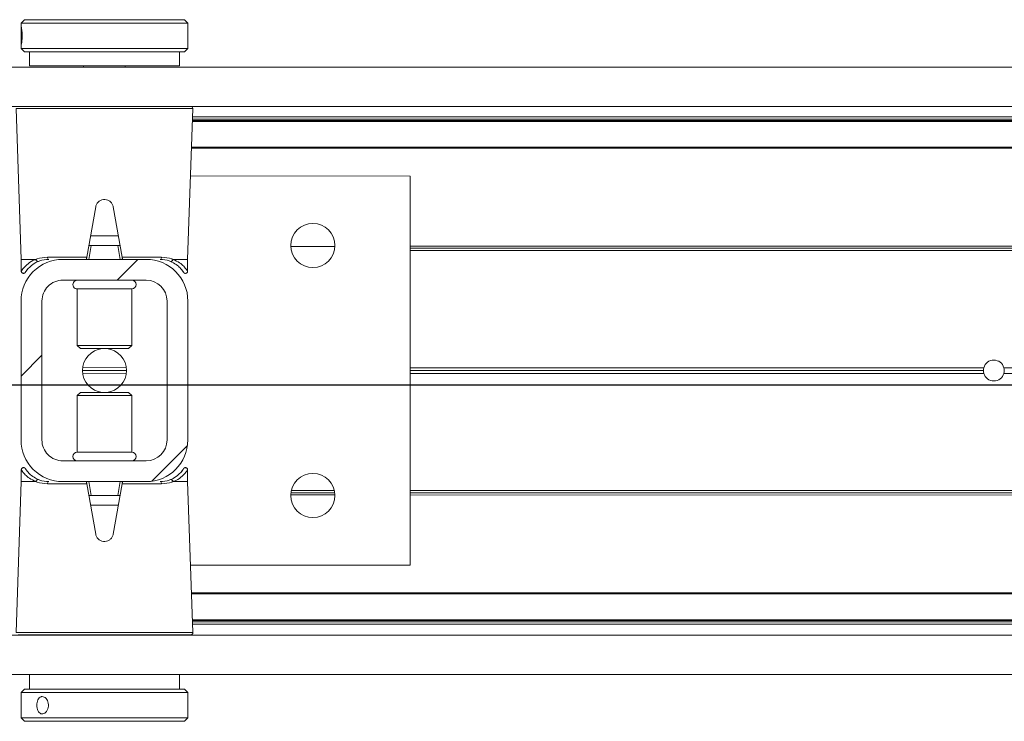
# Model space of a CAD drawing. Header units: feet. Extents: x 0 to 152726, y 0 to 59505.
# Tile 117 of 117: x 152359.164 to 152359.902, y 59421.627 to 59422.153. Entities that reach past the tile are written whole.
import ezdxf

# ---------------------------------------------------------------- set-up
doc = ezdxf.new("R2010")
doc.units = ezdxf.units.FT
doc.header["$LTSCALE"] = 0.1
doc.header["$MEASUREMENT"] = 0
doc.layers.add('BR_P_Rail_Object', color=251, linetype='Continuous', lineweight=30)
doc.layers.add('SC_Scratch7', color=252, linetype='Continuous', lineweight=0)

# ---------------------------------------------------------------- blocks, each defined once
blk = doc.blocks.new('HIGH ST SCREENWALL_13 PANEL PLAN_2')
at = {"layer": 'SC_Scratch7', "lineweight": 0}
h = blk.add_hatch(dxfattribs=at)
h.set_pattern_fill('ANSI32', color=256, scale=0.01, style=0, pattern_type=2)
h.set_pattern_definition([(44.99814199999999, (-33.85442358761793, -14.23316996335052), (-0.2651559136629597, 0.265173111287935), []), (44.99814199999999, (-33.67764724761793, -14.23317569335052), (-0.2651559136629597, 0.265173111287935), [])])
h.paths.add_polyline_path([(-26.42962857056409, 0.08435218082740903), (-26.42963195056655, -0.01981427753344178, 0.4142135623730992), (-26.39838302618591, -0.0510652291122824), (-26.33588314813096, -0.05106725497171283, 0.414213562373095), (-26.30463220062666, -0.01981833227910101), (-26.30462881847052, 0.08434812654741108, 0.414213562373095), (-26.33587774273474, 0.1155990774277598), (-26.39837762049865, 0.1156011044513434, 0.414213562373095)])
h.paths.add_polyline_path([(-26.32025716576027, -0.01981782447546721, -0.414213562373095), (-26.33588264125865, -0.03544228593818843), (-26.39838251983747, -0.03544025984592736, -0.414213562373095), (-26.41400698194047, -0.01981478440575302), (-26.41400360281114, 0.08435167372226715, -0.4142135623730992), (-26.39837812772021, 0.09997613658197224), (-26.3358782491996, 0.09997410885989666, -0.414213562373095), (-26.320253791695, 0.08434863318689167)])
for p, q in [((-26.42712173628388, 0.2952932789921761), (-26.42962180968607, 0.2927933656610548)), ((-26.42712173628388, 0.2952932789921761), (-26.30712197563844, 0.295289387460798)), ((-26.30462206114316, 0.2927893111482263), (-26.30712197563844, 0.295289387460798)), ((-26.42962193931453, 0.2887951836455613), (-26.4296222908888, 0.2779510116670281)), ((-26.42962180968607, 0.2927933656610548), (-26.42962193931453, 0.2887951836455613)), ((-26.42962180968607, 0.2927933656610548), (-26.30462206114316, 0.2927893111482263)), ((-26.30462254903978, 0.2777496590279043), (-26.30462219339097, 0.2887246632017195)), ((-26.30462219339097, 0.2887246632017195), (-26.30462206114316, 0.2927893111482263)), ((-26.42962229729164, 0.2777539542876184), (-26.42962242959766, 0.273679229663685)), ((-26.42962242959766, 0.273679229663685), (-26.42712251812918, 0.2711791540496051)), ((-26.42962242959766, 0.273679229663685), (-26.30462268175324, 0.273675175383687)), ((-26.30712275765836, 0.2711752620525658), (-26.30462268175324, 0.273675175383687)), ((-26.30462268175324, 0.273675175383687), (-26.30462254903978, 0.2777496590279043)), ((-26.42712251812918, 0.2711791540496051), (-26.30712275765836, 0.2711752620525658)), ((-26.42337252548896, 0.2711790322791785), (-26.42337286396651, 0.260762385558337)), ((-26.31087309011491, 0.2607587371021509), (-26.31087275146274, 0.2711753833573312)), ((-28.36191068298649, 0.2598311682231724), (-24.37233533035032, 0.2597017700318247)), ((-26.31087309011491, 0.2607587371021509), (-26.42337286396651, 0.260762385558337)), ((-26.38274794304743, 0.2607610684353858), (-26.3827479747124, 0.2597669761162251)), ((-26.35149803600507, 0.2597659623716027), (-26.35149800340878, 0.260760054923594)), ((-28.3619116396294, 0.2303312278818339), (-24.37233628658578, 0.2302018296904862)), ((-26.43341048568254, 0.2287337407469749), (-26.42946351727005, 0.1156021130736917)), ((-26.36712401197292, 0.228731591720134), (-26.43341048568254, 0.2287337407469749)), ((-26.30083754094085, 0.2287294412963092), (-26.36712401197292, 0.228731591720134)), ((-26.30479184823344, 0.1155980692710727), (-26.30083754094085, 0.2287294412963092)), ((-26.30105841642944, 0.2224103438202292), (-24.5298549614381, 0.2223528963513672)), ((-24.54421131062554, 0.218887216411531), (-26.30117956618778, 0.2189442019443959)), ((-24.54421128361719, 0.2197074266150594), (-26.30115089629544, 0.2197644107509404)), ((-26.30111896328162, 0.2206780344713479), (-24.52858628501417, 0.2206205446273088)), ((-24.54421193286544, 0.1996943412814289), (-26.30185042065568, 0.1997513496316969)), ((-24.5442119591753, 0.1988741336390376), (-26.3018790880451, 0.1989311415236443)), ((-26.13795945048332, 0.1780925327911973), (-26.30260728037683, 0.1780978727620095)), ((-26.13796891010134, -0.1135735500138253), (-26.13795945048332, 0.1780925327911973)), ((-26.37368807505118, 0.1549703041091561), (-26.38035213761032, 0.1171836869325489)), ((-26.3539031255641, 0.117182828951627), (-26.36056474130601, 0.1549698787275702)), ((-26.35675023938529, 0.1333326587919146), (-26.37750397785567, 0.1333333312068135)), ((-26.37712854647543, 0.1260170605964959), (-26.37896561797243, 0.1156004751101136)), ((-26.37806740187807, 0.1260170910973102), (-26.37712854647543, 0.1260170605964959)), ((-26.35712614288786, 0.1260164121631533), (-26.37712854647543, 0.1260170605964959)), ((-26.35528974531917, 0.1155997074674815), (-26.35712614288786, 0.1260164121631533)), ((-26.35712614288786, 0.1260164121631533), (-26.35618728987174, 0.1260163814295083)), ((-25.04145636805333, 0.125557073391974), (-26.13796115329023, 0.1255926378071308)), ((-26.22739831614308, 0.125178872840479), (-26.19435705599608, 0.1251778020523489)), ((-25.0414001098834, 0.1222237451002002), (-26.13796126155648, 0.1222593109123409)), ((-25.04160816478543, 0.1238904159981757), (-26.13796120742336, 0.1239259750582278)), ((-26.42946351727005, 0.1156021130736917), (-26.42946380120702, 0.1068398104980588)), ((-26.42946351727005, 0.1156021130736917), (-26.41857680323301, 0.1156017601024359)), ((-26.40991860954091, 0.1171846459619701), (-26.38035213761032, 0.1171836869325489)), ((-26.33587774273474, 0.1155990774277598), (-26.39837762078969, 0.1156011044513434)), ((-26.3539031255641, 0.117182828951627), (-26.32433665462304, 0.1171818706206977)), ((-26.31567856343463, 0.1155984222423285), (-26.30479184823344, 0.1155980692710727)), ((-26.30479213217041, 0.1068357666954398), (-26.30479184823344, 0.1155980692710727)), ((-26.42550858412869, 0.1071821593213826), (-26.42490570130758, 0.1079027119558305)), ((-26.33587824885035, 0.09997410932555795), (-26.39837812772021, 0.09997613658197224)), ((-26.38754502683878, 0.09341411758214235), (-26.38754639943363, 0.05109793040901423)), ((-26.38752945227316, 0.09341411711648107), (-26.38754502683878, 0.09341411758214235)), ((-26.34671177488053, 0.0934127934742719), (-26.38752945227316, 0.09341411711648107)), ((-26.34671314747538, 0.05109660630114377), (-26.34671177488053, 0.0934127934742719)), ((-26.42962857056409, 0.08435218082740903), (-26.42963194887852, -0.01981427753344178)), ((-26.41400360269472, 0.08435167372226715), (-26.41400698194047, -0.01981478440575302)), ((-26.32025717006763, -0.01981782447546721), (-26.320253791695, 0.08434863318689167)), ((-26.30463220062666, -0.01981833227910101), (-26.30462882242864, 0.08434812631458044)), ((-26.38754639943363, 0.05109793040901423), (-26.38517443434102, 0.04872581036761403)), ((-26.38753082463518, 0.05109792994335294), (-26.38754639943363, 0.05109793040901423)), ((-26.34671314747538, 0.05109660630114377), (-26.38753082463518, 0.05109792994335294)), ((-26.3851606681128, 0.04872580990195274), (-26.38517443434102, 0.04872581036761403)), ((-26.34908526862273, 0.04872463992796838), (-26.3851606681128, 0.04872580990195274)), ((-26.34908526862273, 0.04872463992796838), (-26.34671314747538, 0.05109660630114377)), ((-26.35058875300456, 0.03226638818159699), (-26.38367202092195, 0.03226746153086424)), ((-26.35072583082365, 0.03014180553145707), (-26.38353508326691, 0.03014286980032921)), ((-26.35072569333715, 0.03439098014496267), (-26.38353494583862, 0.03439204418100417)), ((-25.70798317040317, 0.03012095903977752), (-26.13796424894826, 0.03013490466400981)), ((-25.70827753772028, 0.03224555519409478), (-26.13796418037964, 0.03225949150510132)), ((-25.70798303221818, 0.03437013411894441), (-26.13796411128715, 0.03438407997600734)), ((-24.66213386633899, 0.0300870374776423), (-25.69294707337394, 0.03012047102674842)), ((-24.66213372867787, 0.03433621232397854), (-25.69294693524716, 0.03436964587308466)), ((-26.38517550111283, 0.01580920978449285), (-26.38754762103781, 0.01343724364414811)), ((-26.38517550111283, 0.01580920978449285), (-26.34908633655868, 0.01580803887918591)), ((-26.3467143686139, 0.0134359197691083), (-26.34908633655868, 0.01580803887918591)), ((-26.38754762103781, 0.01343724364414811), (-26.38754899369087, -0.02887894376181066)), ((-26.38754762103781, 0.01343724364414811), (-26.3467143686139, 0.0134359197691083)), ((-26.34671574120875, -0.02888026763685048), (-26.3467143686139, 0.0134359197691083)), ((-26.38754899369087, -0.02887894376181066), (-26.34671574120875, -0.02888026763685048)), ((-26.39838251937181, -0.03544025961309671), (-26.33588264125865, -0.03544228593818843)), ((-26.42946863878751, -0.04230191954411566), (-26.42946892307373, -0.05106422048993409)), ((-26.30875218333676, -0.04264831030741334), (-26.30935507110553, -0.04336886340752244)), ((-26.30479725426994, -0.05106826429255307), (-26.30479697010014, -0.042305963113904)), ((-26.42946892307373, -0.05106422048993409), (-26.43342322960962, -0.1641955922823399)), ((-26.41858220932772, -0.05106457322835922), (-26.42946892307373, -0.05106422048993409)), ((-26.39838302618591, -0.0510652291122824), (-26.33588314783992, -0.0510672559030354)), ((-26.37897102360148, -0.05106585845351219), (-26.37713462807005, -0.06148256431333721)), ((-26.35713222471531, -0.06148321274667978), (-26.35529515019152, -0.05106662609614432)), ((-26.30479725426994, -0.05106826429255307), (-26.31568396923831, -0.05106791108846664)), ((-26.30085028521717, -0.1641998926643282), (-26.30479725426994, -0.05106826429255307)), ((-26.38035764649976, -0.05264898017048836), (-26.40992411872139, -0.05264802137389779)), ((-26.37369603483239, -0.09043602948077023), (-26.38035764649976, -0.05264898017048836)), ((-26.35390863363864, -0.05264983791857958), (-26.36057270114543, -0.09043645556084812)), ((-26.32434216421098, -0.05265079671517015), (-26.35390863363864, -0.05264983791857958)), ((-26.1947726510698, -0.05773848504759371), (-26.22699458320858, -0.05773744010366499)), ((-25.04140594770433, -0.05777589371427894), (-26.13796709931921, -0.05774032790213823)), ((-26.37713462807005, -0.06148256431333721), (-26.37807348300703, -0.06148253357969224)), ((-26.37713462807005, -0.06148256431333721), (-26.35713222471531, -0.06148321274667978)), ((-26.35619337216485, -0.0614832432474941), (-26.35713222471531, -0.06148321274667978)), ((-26.19434733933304, -0.06107182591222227), (-26.22742010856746, -0.06107075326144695)), ((-26.19447375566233, -0.05940515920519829), (-26.22729358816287, -0.05940409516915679)), ((-25.04146242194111, -0.06110921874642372), (-26.13796720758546, -0.06107365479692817)), ((-25.0416141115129, -0.05944255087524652), (-26.13796715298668, -0.05940699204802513)), ((-26.37751053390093, -0.06879880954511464), (-26.35675679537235, -0.06879948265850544)), ((-26.30261674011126, -0.1135682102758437), (-26.13796891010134, -0.1135735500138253)), ((-24.54422277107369, -0.134458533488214), (-26.30188989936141, -0.1344015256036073)), ((-24.54422279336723, -0.1351466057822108), (-26.30186589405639, -0.1350895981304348)), ((-24.54422342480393, -0.1546037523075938), (-26.3011870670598, -0.1545467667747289)), ((-24.54422344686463, -0.1552918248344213), (-26.30116305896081, -0.1552348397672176)), ((-26.30113118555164, -0.1561484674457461), (-24.52859850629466, -0.1562059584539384)), ((-26.30107074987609, -0.1578807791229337), (-24.52986729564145, -0.157938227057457)), ((-28.36192449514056, -0.1660013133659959), (-24.37234914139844, -0.1661307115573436)), ((-26.43342322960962, -0.1641955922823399), (-26.30085028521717, -0.1641998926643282)), ((-26.30248975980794, -0.1658975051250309), (-26.43178387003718, -0.1658933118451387)), ((-28.3619254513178, -0.1955012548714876), (-24.37235009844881, -0.195630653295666)), ((-26.42338768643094, -0.1962248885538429), (-26.42338802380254, -0.2066415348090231)), ((-26.31088824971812, -0.2066451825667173), (-26.31088791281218, -0.1962285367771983)), ((-26.42713801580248, -0.2066414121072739), (-26.42963808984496, -0.2091413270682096)), ((-26.41188182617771, -0.2066419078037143), (-26.42713801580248, -0.2066414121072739)), ((-26.30713825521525, -0.2066453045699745), (-26.41188182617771, -0.2066419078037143)), ((-26.3046383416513, -0.2091453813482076), (-26.30713825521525, -0.2066453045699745)), ((-26.42963808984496, -0.2091413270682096), (-26.42963871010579, -0.228255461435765)), ((-26.41374622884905, -0.2091418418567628), (-26.42963808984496, -0.2091413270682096)), ((-26.3046383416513, -0.2091453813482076), (-26.41374622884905, -0.2091418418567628)), ((-26.30463896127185, -0.2282595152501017), (-26.3046383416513, -0.2091453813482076)), ((-26.42963871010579, -0.228255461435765), (-26.42713879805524, -0.2307555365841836)), ((-26.41374684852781, -0.2282559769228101), (-26.42963871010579, -0.228255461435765)), ((-26.30463896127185, -0.2282595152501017), (-26.41374684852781, -0.2282559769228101)), ((-26.30713903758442, -0.2307594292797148), (-26.30463896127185, -0.2282595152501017)), ((-26.41188260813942, -0.2307560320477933), (-26.42713879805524, -0.2307555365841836)), ((-26.30713903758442, -0.2307594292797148), (-26.41188260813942, -0.2307560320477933))]:
    blk.add_line(p, q, dxfattribs=at)
for centre in [(-26.21087765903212, 0.1260116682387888), (-26.21088374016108, -0.06148795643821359)]:
    blk.add_circle(centre, 0.01654163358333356, dxfattribs=at)
for centre, radius, start, end in [((-26.30247695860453, 0.2287867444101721), 0.001640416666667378, 357.9981416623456, 64.26156538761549), ((-26.39837863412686, 0.08435116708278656), 0.03124993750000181, 89.9981416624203, 179.9981416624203), ((-26.40849234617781, 0.1170067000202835), 0.001437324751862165, 172.888278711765, 257.8741882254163), ((-26.3358787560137, 0.08434913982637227), 0.03124993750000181, 359.9981416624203, 89.9981416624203), ((-26.32576293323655, 0.1170040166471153), 0.001437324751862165, 282.1220950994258, 7.108004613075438), ((-26.39837863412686, 0.08435116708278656), 0.01562496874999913, 89.9981416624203, 179.9981416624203), ((-26.38754492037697, 0.09669495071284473), 0.003280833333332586, 89.99814166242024, 269.9981416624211), ((-26.34671166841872, 0.09669362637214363), 0.003280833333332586, 269.9981416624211, 89.99814166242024), ((-26.3358787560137, 0.08434913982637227), 0.0156249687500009, 359.9981416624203, 89.9981416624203), ((-26.36713038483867, 0.03226692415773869), 0.01654163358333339, 95.75174432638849, 264.2445389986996), ((-26.36713038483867, 0.03226692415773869), 0.0165416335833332, 275.7517443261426, 84.24453899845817), ((-25.70046505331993, 0.03224530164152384), 0.007812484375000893, 15.77834138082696, 164.2179419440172), ((-25.70046505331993, 0.03224530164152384), 0.007812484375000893, 164.2179419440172, 179.9981416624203), ((-25.70046505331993, 0.03224530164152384), 0.007812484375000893, 179.9981416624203, 195.7783413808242), ((-25.70046505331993, 0.03224530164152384), 0.007812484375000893, 195.7783413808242, 344.2179419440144), ((-25.70046505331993, 0.03224530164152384), 0.00781248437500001, 344.2179419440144, 359.9981416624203), ((-25.70046505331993, 0.03224530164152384), 0.00781248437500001, 359.9981416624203, 15.77834138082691), ((-26.39838201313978, -0.01981529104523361), 0.03124993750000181, 179.9981416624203, 269.9981416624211), ((-26.39838201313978, -0.01981529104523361), 0.01562496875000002, 179.9981416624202, 269.9981416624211), ((-26.33588213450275, -0.01981731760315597), 0.03124993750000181, 269.9981416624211, 359.9981416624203), ((-26.33588213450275, -0.01981731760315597), 0.0156249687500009, 269.9981416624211, 359.9981416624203), ((-26.38754910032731, -0.03215977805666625), 0.00328083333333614, 89.99814166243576, 269.9981416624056), ((-26.34671584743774, -0.03216110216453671), 0.00328083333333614, 269.9981416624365, 89.99814166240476), ((-26.40849784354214, -0.05247016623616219), 0.001437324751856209, 102.1220950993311, 187.1080046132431), ((-26.32576842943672, -0.05247284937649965), 0.001437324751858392, 352.8882787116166, 77.8741882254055), ((-26.30248970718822, -0.164257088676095), 0.00164041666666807, 269.9981416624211, 1.998141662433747)]:
    blk.add_arc(centre, radius, start, end, dxfattribs=at)
for points, knots in [([(-26.42954172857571, 0.2832362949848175), (-26.42954557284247, 0.2839661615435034), (-26.42955325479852, 0.2854257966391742), (-26.42960033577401, 0.2873699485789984), (-26.42963107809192, 0.2888532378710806), (-26.42960642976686, 0.2897057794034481), (-26.42950053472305, 0.2898282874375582), (-26.42932200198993, 0.2892119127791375), (-26.42911116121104, 0.2879276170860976), (-26.42892774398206, 0.2861131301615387), (-26.42883034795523, 0.2839718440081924), (-26.42885126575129, 0.2817520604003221), (-26.42898266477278, 0.2797029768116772), (-26.42918220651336, 0.2780470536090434), (-26.429389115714, 0.2769709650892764), (-26.42954636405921, 0.2766016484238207), (-26.4296235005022, 0.2769780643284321), (-26.42962521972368, 0.2780537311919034), (-26.42958472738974, 0.2797116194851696), (-26.42954759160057, 0.2815409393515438), (-26.42954339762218, 0.2827544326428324), (-26.42954172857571, 0.2832362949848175)], [0, 0, 0, 0, 0.05349003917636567, 0.1069730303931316, 0.1606387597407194, 0.2144249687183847, 0.2680134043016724, 0.3213959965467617, 0.3748823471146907, 0.428621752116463, 0.4823711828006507, 0.5358682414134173, 0.5892453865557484, 0.642821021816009, 0.6966044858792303, 0.7502816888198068, 0.8037058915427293, 0.857123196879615, 0.9107890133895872, 0.9645754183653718, 1, 1, 1, 1]), ([(-26.30462933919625, 0.2777496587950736), (-26.30462767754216, 0.2778704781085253), (-26.30462150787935, 0.2783192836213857), (-26.30466247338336, 0.2797266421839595), (-26.30469976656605, 0.2817505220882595), (-26.30470687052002, 0.2839861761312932), (-26.30467654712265, 0.2860987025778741), (-26.3046306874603, 0.2877899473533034), (-26.30462844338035, 0.288450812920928), (-26.30462751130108, 0.2887246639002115)], [0, 0, 0, 0, 0.06072773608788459, 0.2255858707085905, 0.390818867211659, 0.5554446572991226, 0.7194280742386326, 0.8837361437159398, 1, 1, 1, 1]), ([(-26.36056474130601, 0.1549698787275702), (-26.36076776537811, 0.1556957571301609), (-26.3611738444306, 0.1571476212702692), (-26.36265290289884, 0.1589126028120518), (-26.36458539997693, 0.160112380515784), (-26.3668167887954, 0.1605957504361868), (-26.36906766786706, 0.1603178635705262), (-26.37109924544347, 0.1593184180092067), (-26.37268708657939, 0.1577040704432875), (-26.37344708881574, 0.1561296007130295), (-26.37364378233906, 0.1551833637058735), (-26.37368807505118, 0.1549703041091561)], [0, 0, 0, 0, 0.1209405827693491, 0.2418986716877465, 0.3631789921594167, 0.4839141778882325, 0.6036428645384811, 0.7231756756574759, 0.8435617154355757, 0.9647756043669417, 1, 1, 1, 1]), ([(-26.37806740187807, 0.1260170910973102), (-26.37817146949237, 0.1260218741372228), (-26.37838011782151, 0.1260314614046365), (-26.37858278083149, 0.1261427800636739), (-26.37867880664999, 0.1263395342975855), (-26.3786876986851, 0.1265905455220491), (-26.37865602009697, 0.1267911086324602), (-26.3786410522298, 0.1268858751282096)], [0, 0, 0, 0, 0.2090964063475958, 0.4192230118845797, 0.614313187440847, 0.8177607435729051, 1, 1, 1, 1]), ([(-26.35561357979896, 0.1268851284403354), (-26.35559341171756, 0.1267515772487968), (-26.355552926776, 0.126483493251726), (-26.35561489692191, 0.1262002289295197), (-26.35581123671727, 0.1260532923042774), (-26.35602458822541, 0.1260186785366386), (-26.35615554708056, 0.1260168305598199), (-26.35618728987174, 0.1260163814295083)], [0, 0, 0, 0, 0.2596090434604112, 0.5211299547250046, 0.7440978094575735, 0.9379679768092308, 1, 1, 1, 1]), ([(-26.42938630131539, 0.1068381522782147), (-26.42941166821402, 0.1068014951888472), (-26.42975529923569, 0.1063048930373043), (-26.42844180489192, 0.1083603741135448), (-26.42559171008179, 0.1114769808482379), (-26.42199540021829, 0.1141275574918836), (-26.41930660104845, 0.1152870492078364), (-26.41857680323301, 0.1156017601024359)], [0, 0, 0, 0, 0.02419217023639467, 0.3277420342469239, 0.606783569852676, 0.8932725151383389, 1, 1, 1, 1]), ([(-26.4165417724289, 0.1141075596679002), (-26.41722381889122, 0.1138072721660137), (-26.41965284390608, 0.1127378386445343), (-26.42292458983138, 0.1102731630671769), (-26.42551374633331, 0.107368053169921), (-26.42669851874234, 0.1054607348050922), (-26.42637843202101, 0.1059362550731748), (-26.42634980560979, 0.1059787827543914)], [0, 0, 0, 0, 0.1078427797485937, 0.3840685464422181, 0.6668848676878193, 0.9702082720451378, 1, 1, 1, 1]), ([(-26.41857680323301, 0.1156017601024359), (-26.41856814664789, 0.1156016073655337), (-26.41855362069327, 0.1156013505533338), (-26.41853504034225, 0.1155988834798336), (-26.41852238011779, 0.1155956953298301), (-26.4185128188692, 0.1155916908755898), (-26.41850617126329, 0.1155872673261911), (-26.41850194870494, 0.1155818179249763), (-26.41850016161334, 0.1155779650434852), (-26.41849965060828, 0.1155754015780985), (-26.41849946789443, 0.1155744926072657)], [0, 0, 0, 0, 0.3215596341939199, 0.5397412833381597, 0.6888517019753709, 0.79191255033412, 0.9005355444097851, 0.9440219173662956, 0.9801240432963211, 1, 1, 1, 1]), ([(-26.41849946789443, 0.1155744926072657), (-26.41847605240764, 0.115583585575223), (-26.41816535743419, 0.1157042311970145), (-26.41567958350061, 0.1166284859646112), (-26.41261712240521, 0.1169241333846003), (-26.40991860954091, 0.1171846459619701)], [0, 0, 0, 0, 0.009594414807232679, 0.1272952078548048, 1, 1, 1, 1]), ([(-26.41849946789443, 0.1155744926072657), (-26.41845640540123, 0.1153952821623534), (-26.4183702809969, 0.1150368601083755), (-26.41806302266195, 0.1145677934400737), (-26.41766386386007, 0.1142181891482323), (-26.41720430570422, 0.1140274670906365), (-26.41686570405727, 0.1140213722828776), (-26.41665046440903, 0.1140683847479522), (-26.41658347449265, 0.1140925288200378), (-26.4165417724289, 0.1141075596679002)], [0, 0, 0, 0, 0.1824633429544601, 0.3649266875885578, 0.5473901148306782, 0.7298544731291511, 0.9123202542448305, 0.9454189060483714, 1, 1, 1, 1]), ([(-26.40879426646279, 0.1156014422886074), (-26.41124062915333, 0.1153597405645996), (-26.41404769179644, 0.1150823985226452), (-26.41625777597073, 0.114218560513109), (-26.4165417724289, 0.1141075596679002)], [0, 0, 0, 0, 0.8715029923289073, 1, 1, 1, 1]), ([(-26.38035213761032, 0.1171836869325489), (-26.38038512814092, 0.1169966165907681), (-26.38045107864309, 0.1166226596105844), (-26.38053643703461, 0.1161386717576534), (-26.38059973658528, 0.1157797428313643), (-26.3806282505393, 0.1156180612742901), (-26.38063061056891, 0.1156046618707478), (-26.38063134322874, 0.1156005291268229)], [0, 0, 0, 0, 0.2211044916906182, 0.4419883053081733, 0.6682230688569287, 0.8976805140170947, 1, 1, 1, 1]), ([(-26.3536240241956, 0.1155996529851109), (-26.35362743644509, 0.1156190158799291), (-26.35363426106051, 0.1156577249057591), (-26.35368659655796, 0.1159545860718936), (-26.35376363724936, 0.1163915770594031), (-26.35384160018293, 0.1168338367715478), (-26.35388940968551, 0.1171050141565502), (-26.3539031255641, 0.117182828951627)], [0, 0, 0, 0, 0.2253311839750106, 0.4504917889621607, 0.6794496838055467, 0.9080175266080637, 1, 1, 1, 1]), ([(-26.31771369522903, 0.1141043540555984), (-26.31799767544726, 0.1142153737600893), (-26.320207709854, 0.1150793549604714), (-26.32301475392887, 0.1153568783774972), (-26.32546109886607, 0.1155987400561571)], [0, 0, 0, 0, 0.1284970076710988, 1, 1, 1, 1]), ([(-26.32433665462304, 0.1171818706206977), (-26.32163815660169, 0.1169211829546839), (-26.31857571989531, 0.1166253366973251), (-26.31609000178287, 0.1157009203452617), (-26.31577931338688, 0.1155802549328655), (-26.315755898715, 0.1155711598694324)], [0, 0, 0, 0, 0.8727047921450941, 0.9904055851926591, 1, 1, 1, 1]), ([(-26.315755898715, 0.1155711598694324), (-26.3157989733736, 0.1153919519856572), (-26.31588512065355, 0.1150335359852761), (-26.31619240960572, 0.1145644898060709), (-26.31659159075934, 0.1142149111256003), (-26.31705116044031, 0.1140242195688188), (-26.31738976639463, 0.1140181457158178), (-26.31760500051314, 0.1140651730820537), (-26.31767199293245, 0.1140893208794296), (-26.31771369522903, 0.1141043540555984)], [0, 0, 0, 0, 0.1824633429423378, 0.3649266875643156, 0.5473901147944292, 0.7298544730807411, 0.9123202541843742, 0.9454189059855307, 1, 1, 1, 1]), ([(-26.30887044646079, 0.1073550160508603), (-26.30839902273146, 0.1066672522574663), (-26.307430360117, 0.1052540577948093), (-26.3082716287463, 0.1066304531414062), (-26.31028642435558, 0.1091558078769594), (-26.31318643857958, 0.1118683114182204), (-26.3161631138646, 0.113338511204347), (-26.31771369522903, 0.1141043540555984)], [0, 0, 0, 0, 0.216466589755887, 0.4447885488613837, 0.6224134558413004, 0.8033112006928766, 1, 1, 1, 1]), ([(-26.315755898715, 0.1155711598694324), (-26.3157555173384, 0.1155727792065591), (-26.31575464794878, 0.1155764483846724), (-26.3157510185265, 0.1155819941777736), (-26.31573953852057, 0.1155913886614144), (-26.31571443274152, 0.1155972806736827), (-26.31569213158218, 0.1155979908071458), (-26.31567856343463, 0.1155984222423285)], [0, 0, 0, 0, 0.03580645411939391, 0.08120784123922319, 0.1683558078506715, 0.4940119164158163, 1, 1, 1, 1]), ([(-26.31567856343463, 0.1155984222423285), (-26.31398691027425, 0.1147787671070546), (-26.31076270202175, 0.1132165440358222), (-26.30757514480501, 0.1103564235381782), (-26.30526557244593, 0.1075134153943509), (-26.30500758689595, 0.1070707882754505), (-26.3048696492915, 0.1068341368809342)], [0, 0, 0, 0, 0.2571529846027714, 0.490121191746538, 0.7273915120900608, 1, 1, 1, 1]), ([(-26.42944827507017, 0.1068378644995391), (-26.4294536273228, 0.1067247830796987), (-26.42946781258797, 0.1064252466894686), (-26.42930121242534, 0.1059479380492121), (-26.42894737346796, 0.1054829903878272), (-26.42844930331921, 0.1051739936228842), (-26.42792281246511, 0.1050638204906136), (-26.42746442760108, 0.1051084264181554), (-26.42710738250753, 0.1052371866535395), (-26.42684097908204, 0.1054029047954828), (-26.4266597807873, 0.1055636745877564), (-26.42655097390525, 0.1056890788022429), (-26.42650094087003, 0.1057552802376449), (-26.42647523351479, 0.10579141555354), (-26.4264534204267, 0.1058235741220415), (-26.42642811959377, 0.1058627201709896), (-26.42639940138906, 0.1059099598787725), (-26.42625275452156, 0.1061331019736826), (-26.4259464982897, 0.1066673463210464), (-26.42542439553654, 0.1072996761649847), (-26.42533842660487, 0.107403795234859)], [0, 0, 0, 0, 0.02130453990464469, 0.05643219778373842, 0.0926456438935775, 0.1300030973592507, 0.164520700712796, 0.1924100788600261, 0.2159615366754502, 0.2356471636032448, 0.2513168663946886, 0.2619547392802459, 0.2675243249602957, 0.2724181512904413, 0.2795765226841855, 0.2941373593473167, 0.340066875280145, 0.5236046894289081, 0.9215570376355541, 1, 1, 1, 1]), ([(-26.30887946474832, 0.1073473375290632), (-26.30865918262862, 0.1070588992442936), (-26.30807177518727, 0.1062897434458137), (-26.30789907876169, 0.105968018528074), (-26.30782592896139, 0.105857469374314), (-26.30781106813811, 0.1058307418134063), (-26.30775568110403, 0.1057520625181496), (-26.30769094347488, 0.105667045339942), (-26.30754815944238, 0.1055093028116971), (-26.30728865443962, 0.1053054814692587), (-26.30685687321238, 0.1051059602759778), (-26.30628740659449, 0.1050501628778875), (-26.30569487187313, 0.1052173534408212), (-26.30523144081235, 0.1055600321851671), (-26.30493896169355, 0.1059889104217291), (-26.3048119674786, 0.1064033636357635), (-26.30477895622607, 0.1066859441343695), (-26.30479823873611, 0.1068231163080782), (-26.30480098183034, 0.1068426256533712)], [0, 0, 0, 0, 0.239494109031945, 0.6386401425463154, 0.690387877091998, 0.7194794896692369, 0.7258785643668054, 0.7320686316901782, 0.746010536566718, 0.7666494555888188, 0.7961242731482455, 0.8367373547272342, 0.8745890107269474, 0.912743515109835, 0.945910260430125, 0.9731441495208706, 0.9961802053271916, 1, 1, 1, 1]), ([(-26.4253813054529, -0.04281348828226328), (-26.42560158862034, -0.04252504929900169), (-26.42618899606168, -0.04175589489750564), (-26.42636169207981, -0.04143416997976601), (-26.42643484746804, -0.041323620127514), (-26.42644970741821, -0.04129689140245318), (-26.42650509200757, -0.04121821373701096), (-26.42656982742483, -0.04113319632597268), (-26.42671261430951, -0.04097545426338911), (-26.42697212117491, -0.04077163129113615), (-26.42740389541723, -0.04057211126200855), (-26.42797336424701, -0.04051631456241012), (-26.42856589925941, -0.04068350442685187), (-26.42902933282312, -0.04102618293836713), (-26.4293218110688, -0.04145506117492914), (-26.42944880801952, -0.04186951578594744), (-26.42948181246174, -0.04215209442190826), (-26.42946252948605, -0.04228926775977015), (-26.42945978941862, -0.04230877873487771)], [0, 0, 0, 0, 0.239494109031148, 0.6386401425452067, 0.6903878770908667, 0.7194794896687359, 0.7258785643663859, 0.7320686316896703, 0.746010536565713, 0.7666494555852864, 0.7961242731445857, 0.8367373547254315, 0.8745890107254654, 0.9127435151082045, 0.9459102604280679, 0.9731441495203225, 0.9961802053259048, 1, 1, 1, 1]), ([(-26.41858220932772, -0.05106457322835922), (-26.42027386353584, -0.05024491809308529), (-26.42349807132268, -0.04868269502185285), (-26.4266856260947, -0.04582257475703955), (-26.42899520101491, -0.04297956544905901), (-26.4292531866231, -0.04253693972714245), (-26.42939111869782, -0.0423002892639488)], [0, 0, 0, 0, 0.2571529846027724, 0.4901211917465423, 0.7273915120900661, 1, 1, 1, 1]), ([(-26.42539032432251, -0.04282116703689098), (-26.42586174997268, -0.0421334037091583), (-26.42683041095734, -0.04072020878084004), (-26.4259891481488, -0.04209660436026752), (-26.4239743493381, -0.0446219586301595), (-26.42107433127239, -0.0473344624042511), (-26.41809765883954, -0.04880466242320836), (-26.41654708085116, -0.04957050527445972)], [0, 0, 0, 0, 0.2164665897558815, 0.4447885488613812, 0.6224134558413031, 0.8033112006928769, 1, 1, 1, 1]), ([(-26.31771900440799, -0.0495737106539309), (-26.31703695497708, -0.04927342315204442), (-26.31460792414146, -0.04820399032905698), (-26.31133618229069, -0.04573931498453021), (-26.30874702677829, -0.04283420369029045), (-26.30756225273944, -0.04092688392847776), (-26.30788234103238, -0.04140240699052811), (-26.3079109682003, -0.04144493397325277)], [0, 0, 0, 0, 0.107842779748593, 0.3840685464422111, 0.666884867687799, 0.9702082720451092, 1, 1, 1, 1]), ([(-26.3048744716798, -0.04230430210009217), (-26.30484910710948, -0.04226764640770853), (-26.30450547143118, -0.04177104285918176), (-26.30581896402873, -0.04382652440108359), (-26.30866906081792, -0.04694313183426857), (-26.31226537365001, -0.04959370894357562), (-26.31495416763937, -0.05075319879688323), (-26.31568396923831, -0.05106791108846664)], [0, 0, 0, 0, 0.02419217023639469, 0.3277420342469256, 0.6067835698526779, 0.8932725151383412, 1, 1, 1, 1]), ([(-26.30481250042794, -0.04230401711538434), (-26.30480714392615, -0.04219093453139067), (-26.30479296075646, -0.04189139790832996), (-26.30495955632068, -0.0414140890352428), (-26.30531339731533, -0.04094913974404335), (-26.30581146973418, -0.0406401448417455), (-26.30633795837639, -0.04052997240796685), (-26.30679634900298, -0.04057457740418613), (-26.30715339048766, -0.04070333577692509), (-26.3074197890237, -0.04086905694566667), (-26.3076009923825, -0.04102982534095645), (-26.30770979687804, -0.04115522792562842), (-26.30775982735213, -0.04122142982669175), (-26.30778553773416, -0.04125756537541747), (-26.30780735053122, -0.04128972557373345), (-26.30783265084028, -0.04132887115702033), (-26.30786136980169, -0.04137611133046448), (-26.3080080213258, -0.0415992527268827), (-26.30831426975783, -0.04213349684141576), (-26.30883637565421, -0.04276582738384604), (-26.30892234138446, -0.04286994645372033)], [0, 0, 0, 0, 0.02130453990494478, 0.05643219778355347, 0.09264564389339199, 0.1300030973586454, 0.1645207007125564, 0.1924100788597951, 0.215961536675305, 0.2356471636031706, 0.2513168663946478, 0.2619547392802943, 0.2675243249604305, 0.2724181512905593, 0.279576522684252, 0.2941373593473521, 0.3400668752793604, 0.5236046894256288, 0.9215570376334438, 1, 1, 1, 1]), ([(-26.41850487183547, -0.05103731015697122), (-26.41850525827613, -0.0510389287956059), (-26.41850612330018, -0.05104259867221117), (-26.41850974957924, -0.05104814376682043), (-26.41852123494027, -0.05105753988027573), (-26.41854633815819, -0.05106343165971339), (-26.41856863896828, -0.05106414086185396), (-26.41858220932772, -0.05106457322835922)], [0, 0, 0, 0, 0.03580645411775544, 0.08120784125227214, 0.1683558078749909, 0.4940119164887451, 1, 1, 1, 1]), ([(-26.41850487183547, -0.05103731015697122), (-26.41846179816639, -0.05085810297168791), (-26.41837565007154, -0.05049968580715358), (-26.41806836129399, -0.05003064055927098), (-26.41766917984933, -0.04968106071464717), (-26.41720960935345, -0.04949036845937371), (-26.41687100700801, -0.04948429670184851), (-26.41665577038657, -0.04953132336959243), (-26.41658878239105, -0.04955547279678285), (-26.41654708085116, -0.04957050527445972)], [0, 0, 0, 0, 0.1824633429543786, 0.3649266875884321, 0.5473901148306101, 0.729854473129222, 0.9123202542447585, 0.9454189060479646, 1, 1, 1, 1]), ([(-26.40992411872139, -0.05264802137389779), (-26.41262261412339, -0.05238733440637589), (-26.41568505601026, -0.05209148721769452), (-26.41817076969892, -0.05116707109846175), (-26.41848145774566, -0.05104640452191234), (-26.41850487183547, -0.05103731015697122)], [0, 0, 0, 0, 0.8727047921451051, 0.9904055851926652, 1, 1, 1, 1]), ([(-26.41654708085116, -0.04957050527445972), (-26.41626309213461, -0.0496815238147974), (-26.41405306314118, -0.0505455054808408), (-26.41124601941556, -0.05082302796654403), (-26.40879967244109, -0.05106489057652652)], [0, 0, 0, 0, 0.1284970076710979, 1, 1, 1, 1]), ([(-26.38063674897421, -0.05106580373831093), (-26.38063333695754, -0.05108516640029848), (-26.38062650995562, -0.05112387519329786), (-26.3805741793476, -0.05142073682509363), (-26.38049713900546, -0.05185772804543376), (-26.38041916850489, -0.05229998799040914), (-26.38037136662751, -0.05257116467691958), (-26.38035764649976, -0.05264898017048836)], [0, 0, 0, 0, 0.2253311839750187, 0.4504917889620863, 0.6794496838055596, 0.9080175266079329, 1, 1, 1, 1]), ([(-26.35390863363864, -0.05264983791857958), (-26.35387564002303, -0.05246276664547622), (-26.3538096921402, -0.05208881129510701), (-26.35372433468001, -0.05160482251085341), (-26.35366103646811, -0.05124589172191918), (-26.35363252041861, -0.05108421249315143), (-26.35363015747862, -0.05107081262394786), (-26.35362942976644, -0.05106668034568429)], [0, 0, 0, 0, 0.221104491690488, 0.441988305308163, 0.6682230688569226, 0.8976805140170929, 1, 1, 1, 1]), ([(-26.32546650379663, -0.0510675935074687), (-26.32302014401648, -0.05082589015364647), (-26.32021308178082, -0.05054854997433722), (-26.3180029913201, -0.04968471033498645), (-26.31771900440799, -0.0495737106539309)], [0, 0, 0, 0, 0.8715029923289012, 1, 1, 1, 1]), ([(-26.31576130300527, -0.05104064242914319), (-26.31578471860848, -0.05104973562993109), (-26.31609541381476, -0.05117038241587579), (-26.31858119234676, -0.05209463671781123), (-26.3216436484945, -0.05239028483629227), (-26.32434216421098, -0.05265079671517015)], [0, 0, 0, 0, 0.009594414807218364, 0.1272952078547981, 1, 1, 1, 1]), ([(-26.31576130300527, -0.05104064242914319), (-26.31580436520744, -0.05086143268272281), (-26.31589048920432, -0.05050301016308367), (-26.31619774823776, -0.05003394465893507), (-26.31659690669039, -0.04968433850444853), (-26.31705646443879, -0.04949361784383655), (-26.31739507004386, -0.04948752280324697), (-26.31761030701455, -0.04953453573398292), (-26.31767730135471, -0.04955868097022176), (-26.31771900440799, -0.0495737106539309)], [0, 0, 0, 0, 0.1824633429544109, 0.3649266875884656, 0.5473901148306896, 0.7298544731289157, 0.9123202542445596, 0.9454189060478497, 1, 1, 1, 1]), ([(-26.31568396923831, -0.05106791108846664), (-26.31569262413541, -0.05106775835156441), (-26.3157071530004, -0.05106750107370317), (-26.31572573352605, -0.05106503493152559), (-26.31573839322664, -0.0510618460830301), (-26.31574795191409, -0.05105784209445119), (-26.31575460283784, -0.05105341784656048), (-26.31575881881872, -0.05104796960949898), (-26.31576060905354, -0.05104411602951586), (-26.31576112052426, -0.05104155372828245), (-26.31576130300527, -0.05104064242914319)], [0, 0, 0, 0, 0.3215596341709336, 0.5397412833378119, 0.6888517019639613, 0.7919125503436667, 0.9005355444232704, 0.9440219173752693, 0.9801240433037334, 1, 1, 1, 1]), ([(-26.37864719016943, -0.06235127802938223), (-26.37866735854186, -0.06221772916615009), (-26.37870784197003, -0.06194964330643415), (-26.3786458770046, -0.06166637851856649), (-26.37844953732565, -0.06151944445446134), (-26.37823618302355, -0.06148482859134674), (-26.37810522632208, -0.06148298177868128), (-26.37807348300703, -0.06148253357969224)], [0, 0, 0, 0, 0.2596090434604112, 0.5211299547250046, 0.7440978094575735, 0.9379679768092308, 1, 1, 1, 1]), ([(-26.35619337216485, -0.0614832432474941), (-26.35608930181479, -0.06148802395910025), (-26.35588065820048, -0.06149761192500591), (-26.35567798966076, -0.06160893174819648), (-26.35558196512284, -0.06180568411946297), (-26.35557307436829, -0.06205669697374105), (-26.3556047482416, -0.06225725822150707), (-26.35561971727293, -0.06235202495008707)], [0, 0, 0, 0, 0.2090964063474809, 0.41922301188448, 0.614313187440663, 0.8177607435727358, 1, 1, 1, 1]), ([(-26.36057270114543, -0.09043645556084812), (-26.36077577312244, -0.09116232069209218), (-26.36118194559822, -0.09261415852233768), (-26.36266111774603, -0.09437904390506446), (-26.36459369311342, -0.09557869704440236), (-26.36682511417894, -0.0960619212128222), (-26.36907597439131, -0.0957838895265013), (-26.37110748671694, -0.09478431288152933), (-26.37269522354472, -0.09316985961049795), (-26.37345512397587, -0.0915953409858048), (-26.3736517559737, -0.0906490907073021), (-26.37369603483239, -0.09043602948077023)], [0, 0, 0, 0, 0.1209405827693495, 0.2418986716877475, 0.3631789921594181, 0.4839141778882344, 0.6036428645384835, 0.7231756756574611, 0.843561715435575, 0.9647756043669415, 1, 1, 1, 1]), ([(-26.41374632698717, -0.2121885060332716), (-26.41325432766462, -0.2122601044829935), (-26.41227039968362, -0.2124032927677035), (-26.41089555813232, -0.2135188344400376), (-26.40981843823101, -0.2151647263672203), (-26.40918609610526, -0.2172259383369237), (-26.40909465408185, -0.2194472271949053), (-26.40955359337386, -0.2215799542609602), (-26.41049447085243, -0.2233902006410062), (-26.41178867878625, -0.2246781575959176), (-26.4132632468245, -0.2252930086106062), (-26.41473182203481, -0.2251647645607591), (-26.41603331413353, -0.2243135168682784), (-26.41704688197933, -0.2228330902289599), (-26.4176870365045, -0.2208836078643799), (-26.41790332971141, -0.218687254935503), (-26.41768265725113, -0.2164985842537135), (-26.41704269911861, -0.2145554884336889), (-26.41602714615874, -0.2130841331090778), (-26.41486710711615, -0.2123004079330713), (-26.41406488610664, -0.2122203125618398), (-26.41374632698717, -0.2121885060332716)], [0, 0, 0, 0, 0.05349092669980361, 0.1069749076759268, 0.1606395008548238, 0.2144261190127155, 0.2680150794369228, 0.3213949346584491, 0.3748804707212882, 0.4286210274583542, 0.4823693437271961, 0.5358670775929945, 0.5892470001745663, 0.6428222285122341, 0.696605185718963, 0.7502835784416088, 0.8037058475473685, 0.8571211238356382, 0.9107880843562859, 0.964574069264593, 1, 1, 1, 1])]:
    blk.add_open_spline(points, degree=3, knots=knots, dxfattribs=at)
blk = doc.blocks.new('Bridge plan')
at = {"layer": 'BR_P_Rail_Object', "lineweight": -3}
blk.add_line((1828212.789513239, 711623.1422486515), (1828067.901254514, 711623.142248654), dxfattribs=at)
at = {"layer": 'SC_Scratch7', "lineweight": -3, "rotation": 359.9997690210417}
blk.add_blockref('HIGH ST SCREENWALL_13 PANEL PLAN_2', (1828124.657819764, 711623.1207852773), dxfattribs=at)
blk = doc.blocks.new('Trellis Base')
blk.add_blockref('Bridge plan', (-1675739.0632623, -652201.2630976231))

msp = doc.modelspace()

# ---------------------------------------------------------------- block references
msp.add_blockref('Trellis Base', (0, 0))

doc.saveas('drawing.dxf')
